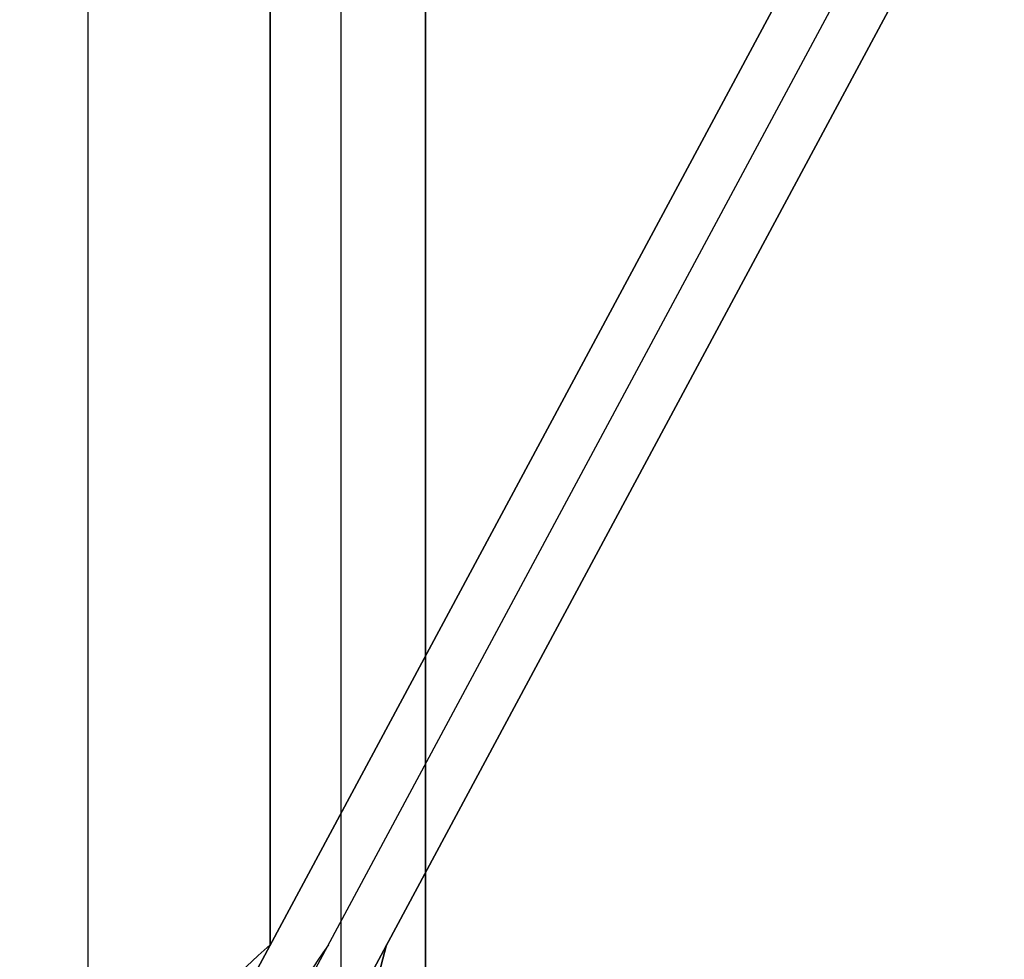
# Model space of a CAD drawing. Header units: millimetres. Extents: x -1030 to 192, y -442 to 180.
# Tile 8 of 256: x -1019.33 to -1013.65, y -415.39 to -409.97. Entities that reach past the tile are written whole.
import ezdxf

# ---------------------------------------------------------------- set-up
doc = ezdxf.new("R2010")
doc.units = ezdxf.units.MM
doc.header["$MEASUREMENT"] = 0
doc.layers.add('OVIDIO 120x60x72h', color=7, linetype='Continuous')

msp = doc.modelspace()

# ---------------------------------------------------------------- linework, layer by layer
at = {"layer": 'OVIDIO 120x60x72h'}
for points in [[(-1018.939640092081, -131.0045974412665), (-1018.939640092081, -415.6840226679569)], [(-1017.887569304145, -131.0045974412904), (-1017.887569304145, -415.3044911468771)], [(-1017.887569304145, -415.3044911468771), (-1017.887569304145, -131.0045974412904)], [(-1017.479766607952, -131.0045974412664), (-1017.479766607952, -415.684171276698)], [(-1016.993142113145, -131.0045974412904), (-1016.993142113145, -415.684022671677)], [(-1016.993142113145, -415.684022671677), (-1016.993142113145, -131.0045974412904)]]:
    msp.add_lwpolyline(points, dxfattribs=at)
at = {"layer": 'OVIDIO 120x60x72h', "extrusion": (0.9999999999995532, -9.452204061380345e-07, 0)}
for points in [[(-415.3054526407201, 754.6310890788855), (-131.0055589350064, 754.6316265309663)], [(-131.0055589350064, 754.6316265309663), (-415.3054526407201, 754.6310890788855)]]:
    msp.add_lwpolyline(points, dxfattribs=at)
at = {"layer": 'OVIDIO 120x60x72h', "extrusion": (1, 0, 0)}
for points in [[(-131.0045974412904, 755.5783022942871), (-415.684022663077, 755.5783021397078)], [(-415.684022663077, 755.5783021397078), (-131.0045974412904, 755.5783022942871)]]:
    msp.add_lwpolyline(points, dxfattribs=at)
at = {"layer": 'OVIDIO 120x60x72h', "extrusion": (0.1089792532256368, 0.2028516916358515, 0.9731262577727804)}
for points in [[(700.1307214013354, 998.2628478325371), (700.1307214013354, 837.6070033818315)], [(700.1307214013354, 837.6070033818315), (700.1307214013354, 998.2628478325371)]]:
    msp.add_lwpolyline(points, dxfattribs=at)
at = {"layer": 'OVIDIO 120x60x72h', "extrusion": (0.1089792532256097, 0.2028516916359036, 0.9731262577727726)}
msp.add_lwpolyline([(699.8352514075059, 998.2628478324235), (699.8352514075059, 837.6070033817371)], dxfattribs=at)
at = {"layer": 'OVIDIO 120x60x72h', "extrusion": (0.1089792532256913, 0.2028516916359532, 0.9731262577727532)}
for points in [[(699.5397814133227, 837.6070033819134), (699.5397814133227, 998.2628478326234)], [(699.5397814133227, 998.2628478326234), (699.5397814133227, 837.6070033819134)]]:
    msp.add_lwpolyline(points, dxfattribs=at)
at = {"layer": 'OVIDIO 120x60x72h', "extrusion": (0.8812084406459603, -0.2655070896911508, 0.3911235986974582)}
for points in [[(-647.4305997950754, 970.5539334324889), (-693.0503308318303, 1029.774051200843)], [(-693.0503308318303, 1029.774051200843), (-647.4305997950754, 970.5539334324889)]]:
    msp.add_lwpolyline(points, dxfattribs=at)
at = {"layer": 'OVIDIO 120x60x72h', "extrusion": (0.88127507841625, -0.2653515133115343, 0.3910790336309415)}
for points in [[(-647.4225079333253, 971.863593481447), (-689.8063348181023, 1026.91325088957)], [(-689.8063348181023, 1026.91325088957), (-647.4225079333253, 971.863593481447)]]:
    msp.add_lwpolyline(points, dxfattribs=at)
at = {"layer": 'OVIDIO 120x60x72h', "extrusion": (0.8811853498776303, -0.2655605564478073, 0.3911393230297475)}
for points in [[(-693.8278518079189, 1029.232824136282), (-647.5075713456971, 969.1145702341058)], [(-647.5075713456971, 969.1145702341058), (-693.8278518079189, 1029.232824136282)]]:
    msp.add_lwpolyline(points, dxfattribs=at)
at = {"layer": 'OVIDIO 120x60x72h', "extrusion": (0.8812750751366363, -0.2653515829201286, 0.3910789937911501)}
msp.add_lwpolyline([(-647.6017037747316, 971.7260091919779), (-689.9853589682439, 1026.775423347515)], dxfattribs=at)
at = {"layer": 'OVIDIO 120x60x72h', "extrusion": (0.0002316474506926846, 0.9998846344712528, 0.01518762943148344)}
for points in [[(1029.382349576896, 41.74419263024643), (1018.397889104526, 761.8413422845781)], [(1018.397889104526, 761.8413422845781), (1029.382349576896, 41.74419263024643)]]:
    msp.add_lwpolyline(points, dxfattribs=at)
at = {"layer": 'OVIDIO 120x60x72h', "extrusion": (-0.7039764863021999, 0.7098970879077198, 0.02152280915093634)}
for points in [[(1016.797424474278, 746.3660837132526), (1016.880639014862, 28.62283399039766), (1016.889294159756, 26.17556199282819)], [(1016.889294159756, 26.17556199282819), (1016.880639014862, 28.62283399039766), (1016.797424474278, 746.3660837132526)]]:
    msp.add_lwpolyline(points, dxfattribs=at)
at = {"layer": 'OVIDIO 120x60x72h', "extrusion": (0.0002316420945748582, 0.9998841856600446, 0.01521714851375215)}
msp.add_lwpolyline([(1019.014070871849, 761.8682924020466), (1029.976869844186, 41.77801713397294)], dxfattribs=at)
at = {"layer": 'OVIDIO 120x60x72h', "extrusion": (0.000231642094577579, 0.9998841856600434, 0.01521714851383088)}
msp.add_lwpolyline([(1017.514126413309, 761.8512831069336), (1028.477028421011, 41.75423997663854)], dxfattribs=at)
at = {"layer": 'OVIDIO 120x60x72h', "extrusion": (0.9998841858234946, 0.0002316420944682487, -0.01521713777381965)}
for points in [[(-418.5163029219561, 740.006442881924), (-407.553601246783, 19.92306633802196)], [(-407.553601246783, 19.92306633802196), (-418.5163029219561, 740.006442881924)]]:
    msp.add_lwpolyline(points, dxfattribs=at)
at = {"layer": 'OVIDIO 120x60x72h', "extrusion": (0.9868239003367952, 0.05815120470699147, 0.1509868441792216)}
msp.add_lwpolyline([(-349.756501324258, 899.7508860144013), (-348.3035574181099, 903.4736791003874)], dxfattribs=at)
at = {"layer": 'OVIDIO 120x60x72h', "extrusion": (0.9998841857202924, 0.0002316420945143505, -0.01521714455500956)}
for points in [[(-408.6140128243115, 19.9069154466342), (-419.5767096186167, 739.9902920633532)], [(-419.5767096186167, 739.9902920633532), (-408.6140128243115, 19.9069154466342)]]:
    msp.add_lwpolyline(points, dxfattribs=at)
at = {"layer": 'OVIDIO 120x60x72h', "extrusion": (0.1089962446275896, 0.2028748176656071, 0.9731195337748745)}
for points in [[(699.116208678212, 996.7132201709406), (699.116208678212, 991.7132941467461)], [(699.116208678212, 991.7132941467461), (699.116208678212, 996.7132201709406)]]:
    msp.add_lwpolyline(points, dxfattribs=at)
at = {"layer": 'OVIDIO 120x60x72h', "extrusion": (-0.2760835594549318, 0.1226080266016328, 0.9532812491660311)}
msp.add_lwpolyline([(786.356198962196, -496.0829959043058), (786.356198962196, -497.5829991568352)], dxfattribs=at)
at = {"layer": 'OVIDIO 120x60x72h', "extrusion": (0.1089886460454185, 0.2028662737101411, 0.973122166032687)}
msp.add_lwpolyline([(698.4129511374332, 991.6993163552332), (698.4129511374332, 996.6992511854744)], dxfattribs=at)
at = {"layer": 'OVIDIO 120x60x72h', "extrusion": (0.1089949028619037, 0.2028723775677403, 0.9731201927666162)}
msp.add_lwpolyline([(697.6904104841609, 996.711606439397), (697.6904104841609, 991.7116628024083)], dxfattribs=at)
at = {"layer": 'OVIDIO 120x60x72h', "extrusion": (-0.2760888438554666, 0.1226098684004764, 0.9532794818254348)}
msp.add_lwpolyline([(788.7809512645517, -496.0786254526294), (788.7809512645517, -497.5786251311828)], dxfattribs=at)
at = {"layer": 'OVIDIO 120x60x72h', "extrusion": (0.881271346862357, -0.2653498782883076, 0.3910885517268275)}
for points in [[(-691.921216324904, 1029.666020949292), (-689.8058805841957, 1026.918473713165)], [(-689.8058805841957, 1026.918473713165), (-691.921216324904, 1029.666020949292)]]:
    msp.add_lwpolyline(points, dxfattribs=at)
at = {"layer": 'OVIDIO 120x60x72h', "extrusion": (-0.2760765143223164, 0.1226096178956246, 0.953283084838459)}
for points in [[(791.218881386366, -496.0780229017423), (791.218881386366, -497.5780222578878)], [(791.218881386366, -497.5780222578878), (791.218881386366, -496.0780229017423)]]:
    msp.add_lwpolyline(points, dxfattribs=at)
at = {"layer": 'OVIDIO 120x60x72h', "extrusion": (0.8812746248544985, -0.2653521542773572, 0.3910796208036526)}
msp.add_lwpolyline([(-689.8965586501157, 1026.844411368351), (-691.8224102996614, 1029.34577403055)], dxfattribs=at)
at = {"layer": 'OVIDIO 120x60x72h', "extrusion": (0.8812691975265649, -0.2653579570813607, 0.3910879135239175)}
for points in [[(-691.728939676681, 1029.033111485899), (-689.992579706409, 1026.777882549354)], [(-689.992579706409, 1026.777882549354), (-691.728939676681, 1029.033111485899)]]:
    msp.add_lwpolyline(points, dxfattribs=at)
at = {"layer": 'OVIDIO 120x60x72h', "extrusion": (-0.2760676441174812, 0.1226097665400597, 0.9532856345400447)}
msp.add_lwpolyline([(792.3449552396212, -496.0767120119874), (792.3449552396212, -497.576707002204)], dxfattribs=at)
at = {"layer": 'OVIDIO 120x60x72h', "extrusion": (0, 1, 0)}
for points in [[(1017.887569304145, 753.2894482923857), (1017.216748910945, 754.6310890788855)], [(1017.216748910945, 754.6310890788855), (1017.887569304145, 753.2894482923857)]]:
    msp.add_lwpolyline(points, dxfattribs=at)
at = {"layer": 'OVIDIO 120x60x72h'}
for points in [[(-1018.276780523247, -415.684022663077, 753.544590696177), (-1018.216210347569, -415.6207677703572, 753.4958667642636), (-1018.153792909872, -415.5575121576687, 753.4495332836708), (-1018.089621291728, -415.494256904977, 753.4056602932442), (-1018.023793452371, -415.4310016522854, 753.3643138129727), (-1017.956409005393, -415.3677460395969, 753.32555733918), (-1017.887569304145, -415.3044911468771, 753.2894482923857)], [(-1017.887569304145, -415.3044911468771, 753.2894482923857), (-1017.956409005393, -415.3677460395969, 753.32555733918), (-1018.023793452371, -415.4310016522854, 753.3643138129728), (-1018.089621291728, -415.494256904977, 753.4056602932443), (-1018.153792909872, -415.5575121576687, 753.4495332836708), (-1018.216210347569, -415.6207677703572, 753.4958667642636), (-1018.276780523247, -415.684022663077, 753.544590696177)], [(-1017.552159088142, -415.3044911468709, 753.9602687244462), (-1017.584525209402, -415.3519271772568, 753.9770501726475), (-1017.616374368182, -415.3993678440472, 753.9947600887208), (-1017.647685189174, -415.4468116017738, 754.013384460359), (-1017.678436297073, -415.4942569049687, 754.0329092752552), (-1017.708606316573, -415.5417022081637, 754.0533205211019), (-1017.738173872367, -415.5891459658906, 754.0746041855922), (-1017.767117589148, -415.6365866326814, 754.096746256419), (-1017.795416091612, -415.684022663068, 754.1197327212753)], [(-1017.216748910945, -415.3044911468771, 754.6310890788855), (-1017.250835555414, -415.4309907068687, 754.6498238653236), (-1017.283275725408, -415.5575231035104, 754.6710896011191), (-1017.314051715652, -415.684022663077, 754.69487467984)], [(-1017.314051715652, -415.684022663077, 754.69487467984), (-1017.283275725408, -415.5575231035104, 754.6710896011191), (-1017.250835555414, -415.4309907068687, 754.6498238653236), (-1017.216748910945, -415.3044911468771, 754.6310890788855)]]:
    msp.add_polyline3d(points, dxfattribs=at)

doc.saveas('drawing.dxf')
